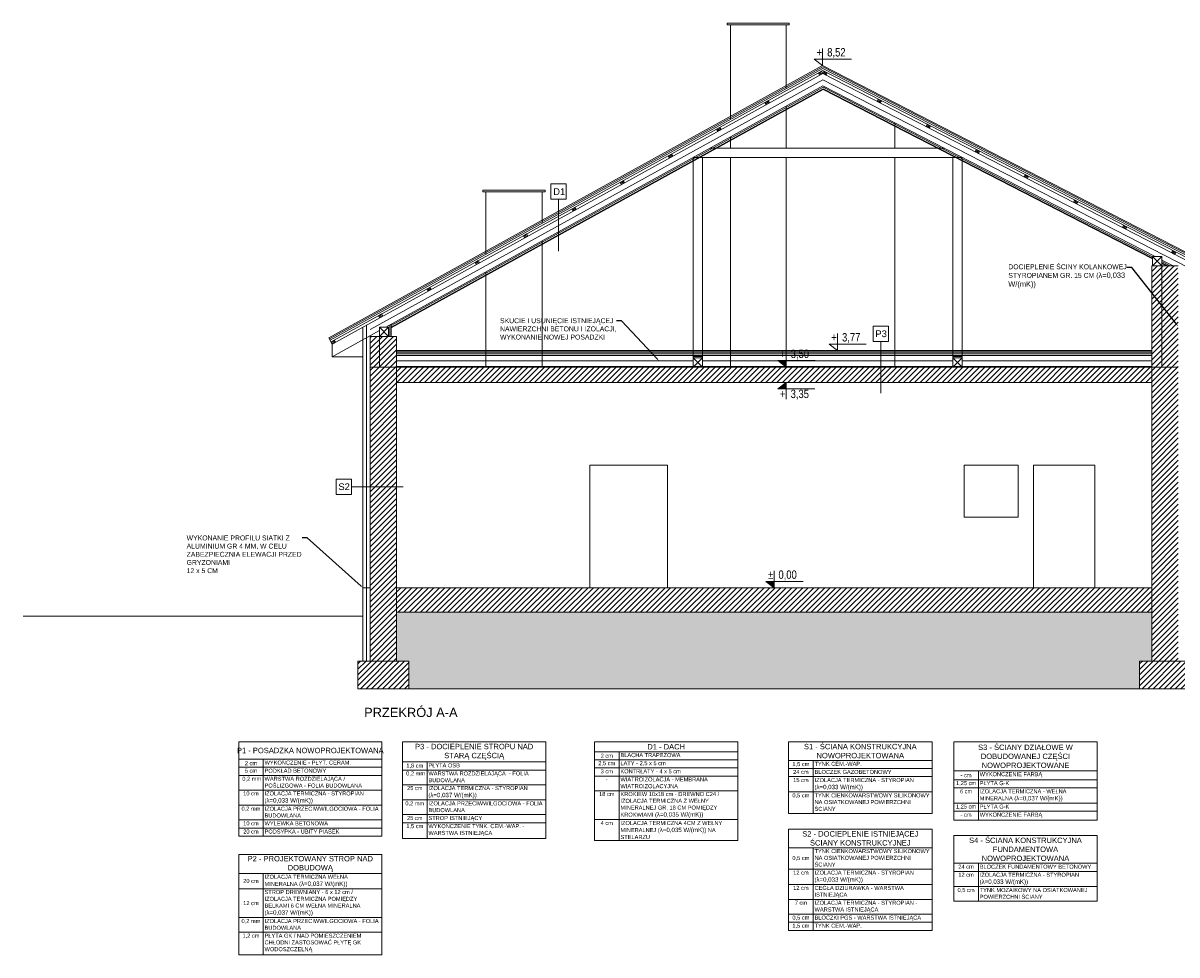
# Model space of a CAD drawing. Header units: millimetres. Extents: x 6506 to 39690, y 4581 to 25261.
# Tile 25 of 27: x 23319 to 25201, y 13854 to 15374. Entities that reach past the tile are written whole.
import ezdxf
from ezdxf import colors
from ezdxf.entities.mleader import LeaderData, LeaderLine
from ezdxf.enums import TextEntityAlignment as Align
from ezdxf.math import Vec2, Vec3

# ---------------------------------------------------------------- set-up
doc = ezdxf.new("R2010")
doc.units = ezdxf.units.MM
doc.linetypes.add('ACAD_ISO03W100', pattern=[30, 12, -18])
doc.layers.get('0').update_dxf_attribs({"color": 251, "lineweight": 5})
doc.layers.add('000_HATCH', color=251, linetype='Continuous', lineweight=5, transparency=0.5)
for name, color, linetype, lineweight in [('A_DZIAŁOWA_PROJEKTOWANE', 251, 'Continuous', 5), ('A_HATCH', 251, 'Continuous', 5), ('A_HYDROIZOLACJA', 251, 'ACAD_ISO03W100', 5), ('A_IZOLEACJA TERMI_PROJEKTOWANA', 251, 'Continuous', 5), ('A_KONST_ISTNIEJĄCE', 251, 'Continuous', 5), ('A_OPISY', 251, 'Continuous', 5), ('A_WIDOK', 251, 'Continuous', 5), ('A_WIDOK 2PLAN', 251, 'Continuous', 5), ('A_ŚCIANY NOWOPROJEKTOWANE', 251, 'Continuous', 5)]:
    doc.layers.add(name, color=color, linetype=linetype, lineweight=lineweight)
doc.layers.add('A_NIEWIDOCZNE  POMOCNICZE', color=251, linetype='ACAD_ISO03W100', lineweight=5, plot=False)
doc.styles.add('APLUS', font='arial.ttf', dxfattribs={"width": 0.6})
doc.styles.get("Standard").update_dxf_attribs({"font": 'arial.ttf'})
doc.linetypes.add('BATTING', pattern='A,0.0001,-0.1,[134,ltypeshp.shx,S=0.1,R=0,X=-0.1,Y=0],-0.2,[134,ltypeshp.shx,S=0.1,R=180,X=0.1,Y=0],-0.1', length=0.4001)

# ---------------------------------------------------------------- blocks, each defined once
blk = doc.blocks.new('*T40')
at = {"layer": 'A_OPISY', "color": 0, "linetype": 'ByBlock', "lineweight": -2, "ltscale": 2, "transparency": 16777216}
for p, q in [((0, 0), (233.7, 0)), ((0, 0), (0, -154)), ((233.7, 0), (233.7, -154)), ((0, -28.4), (233.7, -28.4)), ((40, -28.4), (40, -154)), ((0, -41.6), (233.7, -41.6)), ((0, -54.8), (233.7, -54.8)), ((0, -78.7), (233.7, -78.7)), ((0, -103.6), (233.7, -103.6)), ((0, -127.5), (233.7, -127.5)), ((0, -140.7), (233.7, -140.7)), ((0, -154), (233.7, -154))]:
    blk.add_line(p, q, dxfattribs=at)
at = {"layer": 'A_OPISY', "color": 0, "ltscale": 2, "transparency": 16777216}
for s, insert, char_height, width, attachment_point in [('P1 - POSADZKA NOWOPROJEKTOWANA', (116.8, -14.2), 8.809, 229.282, 5), ('2 cm', (20, -35), 6.61, 35.637, 5), ('WYKOŃCZENIE - PŁYT. CERAM. ', (42.2, -30.6), 6.606, 189.241, 1), ('5 cm', (20, -43.8), 6.61, 35.637, 2), ('\\A1;WARSTWA ROZDZIELAJĄCA / POŚLIZGOWA - FOLIA BUDOWLANA', (42.2, -57), 6.606, 189.241, 1), ('PODKŁAD BETONOWY ', (42.2, -43.8), 6.606, 189.241, 1), (' 0,2 mm', (20, -57), 6.61, 35.637, 2), ('10 cm', (20, -80.9), 6.61, 35.637, 2), ('IZOLACJA TERMICZNA - STYROPIAN ({\\H1.08333x;λ=0,033 W/(mK))}', (42.2, -80.9), 6.606, 189.241, 1), ('0,2 mm', (20, -105.8), 6.61, 35.637, 2), ('IZOLACJA PRZECIWWILGOCIOWA - FOLIA BUDOWLANA', (42.2, -105.8), 6.606, 189.241, 1), ('10 cm', (20, -129.7), 6.61, 35.637, 2), ('WYLEWKA BETONOWA', (42.2, -129.7), 6.606, 189.241, 1), ('20 cm', (20, -143), 6.61, 35.637, 2), ('PODSYPKA - UBITY PIASEK', (42.2, -143), 6.606, 189.241, 1)]:
    blk.add_mtext(s, dxfattribs=dict(at, insert=insert, char_height=char_height, width=width, attachment_point=attachment_point))
blk = doc.blocks.new('*T41')
at = {"layer": 'A_OPISY', "color": 0, "linetype": 'ByBlock', "lineweight": -2, "ltscale": 2, "transparency": 16777216}
for p, q in [((0, 0), (234, 0)), ((0, 0), (0, -161.1)), ((234, 0), (234, -161.1)), ((0, -16.1), (234, -16.1)), ((40.2, -16.1), (40.2, -161.1)), ((0, -29.4), (234, -29.4)), ((0, -42.6), (234, -42.6)), ((0, -55.8), (234, -55.8)), ((0, -79.7), (234, -79.7)), ((0, -126.9), (234, -126.9)), ((0, -161.1), (234, -161.1))]:
    blk.add_line(p, q, dxfattribs=at)
at = {"layer": 'A_OPISY', "color": 0, "ltscale": 2, "transparency": 16777216}
for s, insert, char_height, width, attachment_point in [('2 cm', (20.1, -22.8), 6.61, 35.825, 5), ('BLACHA TRAPEZOWA', (42.4, -18.4), 6.606, 189.381, 1), ('D1 - DACH ', (117, -8.1), 8.81, 229.611, 5), ('2,5 cm', (20.1, -31.6), 6.61, 35.825, 2), ('ŁATY - 2,5 x 5 cm', (42.4, -31.6), 6.606, 189.381, 1), ('3 cm', (20.1, -44.8), 6.61, 35.825, 2), ('\\A1;KONTRŁATY - 4 x 5 cm', (42.4, -44.8), 6.606, 189.381, 1), ('- ', (20.1, -58), 6.61, 35.825, 2), ('WIATROIZOLACJA - MEMBRANA WIATROIZOLACYJNA', (42.4, -58), 6.606, 189.381, 1), ('18 cm', (20.1, -81.9), 6.61, 35.825, 2), ('KROKIEW 10x18 cm - DREWNO C24 / IZOLACJA TERMICZNA Z WEŁNY MINERALNEJ GR. 18 CM POMIĘDZY KROKWIAMI ({\\H1.08333x;λ=0,035 W/(mK))}', (42.4, -81.9), 6.6065, 189.381, 1), ('4 cm', (20.1, -129.1), 6.61, 35.825, 2), ('IZOLACJA TERMICZNA 4CM Z WEŁNY MINERALNEJ ({\\H1.08333x;λ=0,035 W/(mK))} NA STELARZU', (42.4, -129.1), 6.606, 189.381, 1)]:
    blk.add_mtext(s, dxfattribs=dict(at, insert=insert, char_height=char_height, width=width, attachment_point=attachment_point))
blk = doc.blocks.new('*T42')
at = {"layer": 'A_OPISY', "color": 0, "linetype": 'ByBlock', "lineweight": -2, "ltscale": 2, "transparency": 16777216}
for p, q in [((0, 0), (233.7, 0)), ((0, 0), (0, -163.7)), ((233.7, 0), (233.7, -163.7)), ((0, -30.8), (233.7, -30.8)), ((40, -30.8), (40, -163.7)), ((0, -55.7), (233.7, -55.7)), ((0, -102.9), (233.7, -102.9)), ((0, -126.8), (233.7, -126.8)), ((0, -163.7), (233.7, -163.7))]:
    blk.add_line(p, q, dxfattribs=at)
at = {"layer": 'A_OPISY', "color": 0, "ltscale": 2, "transparency": 16777216}
for s, insert, char_height, width, attachment_point in [('P2 - PROJEKTOWANY STROP NAD DOBUDOWĄ', (116.8, -15.4), 8.809, 229.282, 5), ('IZOLACJA TERMICZNA WEŁNA MINERALNA ({\\H1.08333x;λ=0,037 W/(mK))}', (42.2, -33), 6.606, 189.241, 1), ('20 cm', (20, -43.2), 6.61, 35.637, 5), ('12 cm', (20, -79.3), 6.61, 35.637, 5), ('STROP DREWNIANY - 6 x 12 cm / IZOLACJA TERMICZNA POMIĘDZY BELKAMI 6 CM WEŁNA MINERALNA ({\\H1.08333x;λ=0,037 W/(mK))} ', (42.2, -57.9), 6.6065, 189.241, 1), ('0,2 mm', (20, -105.1), 6.61, 35.637, 2), ('IZOLACJA PRZECIWWILGOCIOWA - FOLIA BUDOWLANA', (42.2, -105.1), 6.606, 189.241, 1), ('1,2 cm', (20, -129), 6.61, 35.637, 2), ('PŁYTA GK / NAD POMIESZCZENIEM CHŁODNI ZASTOSOWAĆ PŁYTĘ GK WODOSZCZELNĄ ', (42.2, -129), 6.606, 189.241, 1)]:
    blk.add_mtext(s, dxfattribs=dict(at, insert=insert, char_height=char_height, width=width, attachment_point=attachment_point))
blk = doc.blocks.new('*T43')
at = {"layer": 'A_OPISY', "color": 0, "linetype": 'ByBlock', "lineweight": -2, "ltscale": 2, "transparency": 16777216}
for p, q in [((0, 0), (233.7, 0)), ((0, 0), (0, -157.8)), ((233.7, 0), (233.7, -157.8)), ((0, -32.9), (233.7, -32.9)), ((40, -32.9), (40, -157.8)), ((0, -46.1), (233.7, -46.1)), ((0, -70), (233.7, -70)), ((0, -94.9), (233.7, -94.9)), ((0, -118.8), (233.7, -118.8)), ((0, -132), (233.7, -132)), ((0, -157.8), (233.7, -157.8))]:
    blk.add_line(p, q, dxfattribs=at)
at = {"layer": 'A_OPISY', "color": 0, "ltscale": 2, "transparency": 16777216}
for s, insert, char_height, width, attachment_point in [('P3 - DOCIEPLENIE STROPU NAD STARĄ CZĘŚCIĄ', (116.8, -16.4), 8.809, 229.282, 5), ('1,8 cm', (20, -39.5), 6.61, 35.637, 5), ('PŁYTA OSB', (42.2, -35.1), 6.61, 189.241, 1), (' 0,2 mm', (20, -48.3), 6.61, 35.637, 2), ('\\A1;WARSTWA ROZDZIELAJĄCA  - FOLIA BUDOWLANA', (42.2, -48.3), 6.606, 189.241, 1), ('25 cm', (20, -72.2), 6.61, 35.637, 2), ('IZOLACJA TERMICZNA - STYROPIAN ({\\H1.08333x;λ=0,037 W/(mK))}', (42.2, -72.2), 6.606, 189.241, 1), ('0,2 mm', (20, -97.1), 6.61, 35.637, 2), ('IZOLACJA PRZECIWWILGOCIOWA - FOLIA BUDOWLANA', (42.2, -97.1), 6.606, 189.241, 1), ('25 cm', (20, -121), 6.61, 35.637, 2), ('STROP ISTNIEJĄCY ', (42.2, -121), 6.606, 189.241, 1), ('1,5 cm', (20, -134.2), 6.61, 35.637, 2), ('WYKOŃCZENIE TYNK. CEM.-WAP. - WARSTWA ISTNIEJĄCA', (42.2, -134.2), 6.606, 189.241, 1)]:
    blk.add_mtext(s, dxfattribs=dict(at, insert=insert, char_height=char_height, width=width, attachment_point=attachment_point))
blk = doc.blocks.new('*T44')
at = {"layer": 'A_OPISY', "color": 0, "linetype": 'ByBlock', "lineweight": -2, "ltscale": 2, "transparency": 16777216}
for p, q in [((0, 0), (234, 0)), ((0, 0), (0, -116.8)), ((234, 0), (234, -116.8)), ((0, -30.4), (234, -30.4)), ((40.2, -30.4), (40.2, -116.8)), ((0, -43.6), (234, -43.6)), ((0, -56.8), (234, -56.8)), ((0, -81.8), (234, -81.8)), ((0, -116.8), (234, -116.8))]:
    blk.add_line(p, q, dxfattribs=at)
at = {"layer": 'A_OPISY', "color": 0, "ltscale": 2, "transparency": 16777216}
for s, insert, char_height, width, attachment_point in [('S1 - ŚCIANA KONSTRUKCYJNA NOWOPROJEKTOWANA', (117, -15.2), 8.809, 229.611, 5), ('1,5 cm', (20.1, -37), 6.61, 35.825, 5), ('TYNK CEM.-WAP. ', (42.4, -32.6), 6.606, 189.381, 1), ('24 cm', (20.1, -45.8), 6.61, 35.825, 2), ('BLOCZEK GAZOBETONOWY', (42.4, -45.8), 6.606, 189.381, 1), ('15 cm', (20.1, -59.1), 6.61, 35.825, 2), ('\\A1;IZOLACJA TERMICZNA - STYROPIAN {\\A0;(\\H1.08333x;λ=0,033 W/(mK))}', (42.4, -59.1), 6.606, 189.381, 1), ('0,5 cm ', (20.1, -84), 6.61, 35.825, 2), ('TYNK CIENKOWARSTWOWY SILIKONOWY NA OSIATKOWANEJ POWIERZCHNI ŚCIANY', (42.4, -84), 6.606, 189.381, 1)]:
    blk.add_mtext(s, dxfattribs=dict(at, insert=insert, char_height=char_height, width=width, attachment_point=attachment_point))
blk = doc.blocks.new('*T45')
at = {"layer": 'A_OPISY', "color": 0, "linetype": 'ByBlock', "lineweight": -2, "ltscale": 2, "transparency": 16777216}
for p, q in [((0, 0), (234, 0)), ((0, 0), (0, -165.2)), ((234, 0), (234, -165.2)), ((0, -30.4), (234, -30.4)), ((40.2, -30.4), (40.2, -165.2)), ((0, -65.5), (234, -65.5)), ((0, -90.4), (234, -90.4)), ((0, -114.6), (234, -114.6)), ((0, -138.8), (234, -138.8)), ((0, -152), (234, -152)), ((0, -165.2), (234, -165.2))]:
    blk.add_line(p, q, dxfattribs=at)
at = {"layer": 'A_OPISY', "color": 0, "ltscale": 2, "transparency": 16777216}
for s, insert, char_height, width, attachment_point in [('S2 - DOCIEPLENIE ISTNIEJĄCEJ ŚCIANY KONSTRUKCYJNEJ', (117, -15.2), 8.809, 229.611, 5), ('TYNK CIENKOWARSTWOWY SILIKONOWY NA OSIATKOWANEJ POWIERZCHNI ŚCIANY', (42.4, -32.6), 6.606, 189.381, 1), ('0,5 cm', (20.1, -47.9), 6.61, 35.825, 5), ('12 cm', (20.1, -67.7), 6.61, 35.825, 2), ('\\A1;IZOLACJA TERMICZNA - STYROPIAN {\\A0;(\\H1.08333x;λ=0,033 W/(mK))}', (42.4, -67.7), 6.606, 189.381, 1), ('12 cm', (20.1, -92.6), 6.61, 35.825, 2), ('CEGŁA DZIURAWKA - WARSTWA ISTNIEJĄCA', (42.4, -92.6), 6.606, 189.381, 1), ('7 cm', (20.1, -116.8), 6.61, 35.825, 2), ('\\A1;IZOLACJA TERMICZNA - STYROPIAN - WARSTWA ISTNIEJĄCA', (42.4, -116.8), 6.606, 189.381, 1), ('0,5 cm ', (20.1, -141), 6.61, 35.825, 2), ('BLOCZKI PGS - WARSTWA ISTNIEJĄCA', (42.4, -141), 6.606, 189.381, 1), ('1,5 cm', (20.1, -154.2), 6.61, 35.825, 2), ('TYNK CEM.-WAP.', (42.4, -154.2), 6.606, 189.381, 1)]:
    blk.add_mtext(s, dxfattribs=dict(at, insert=insert, char_height=char_height, width=width, attachment_point=attachment_point))
blk = doc.blocks.new('*T46')
at = {"layer": 'A_OPISY', "color": 0, "linetype": 'ByBlock', "lineweight": -2, "ltscale": 2, "transparency": 16777216}
for p, q in [((0, 0), (234, 0)), ((0, 0), (0, -127.9)), ((234, 0), (234, -127.9)), ((0, -47.3), (234, -47.3)), ((40.2, -47.3), (40.2, -127.9)), ((0, -61.9), (234, -61.9)), ((0, -75.2), (234, -75.2)), ((0, -100.1), (234, -100.1)), ((0, -113.3), (234, -113.3)), ((0, -127.9), (234, -127.9))]:
    blk.add_line(p, q, dxfattribs=at)
at = {"layer": 'A_OPISY', "color": 0, "ltscale": 2, "transparency": 16777216}
for s, insert, char_height, width, attachment_point in [('S3 - ŚCIANY DZIAŁOWE W DOBUDOWANEJ CZĘŚCI NOWOPROJEKTOWANE', (117, -23.7), 8.809, 229.611, 5), ('- cm', (20.1, -54.6), 6.61, 35.825, 5), ('WYKOŃCZENIE FARBĄ', (42.4, -49.5), 6.606, 189.381, 1), ('1,25 cm', (20.1, -64.1), 6.61, 35.825, 2), ('PŁYTA G-K  ', (42.4, -64.1), 6.606, 189.381, 1), ('6 cm', (20.1, -77.4), 6.61, 35.825, 2), ('\\A1;IZOLACJA TERMICZNA - WEŁNA MINERALNA {\\A0;(\\H1.08333x;λ=0,037 W/(mK))\\H0.92308x; }', (42.4, -77.4), 6.606, 189.381, 1), ('1,25 cm ', (20.1, -102.3), 6.61, 35.825, 2), ('PŁYTA G-K ', (42.4, -102.3), 6.61, 189.381, 1), ('- cm', (20.1, -115.5), 6.61, 35.825, 2), ('WYKOŃCZENIE FARBĄ', (42.4, -115.5), 6.606, 189.381, 1)]:
    blk.add_mtext(s, dxfattribs=dict(at, insert=insert, char_height=char_height, width=width, attachment_point=attachment_point))
blk = doc.blocks.new('*U5')
blk.add_hatch(color=256).paths.add_polyline_path([(0, 0.153), (-0.198, 0.153), (0, 0)])
blk.add_line((0, 0.153), (0, 0.4))
blk.add_lwpolyline([(0, 0.153), (0, 0), (-0.198, 0.153), (0.685, 0.153)])
at = {"style": 'APLUS', "width": 0.8}
blk.add_attdef('%%P_0.00', text='', height=0.2, dxfattribs=at).set_placement((-0.146, 0.153), align=Align.BOTTOM_LEFT)
blk = doc.blocks.new('*U48')
blk.add_hatch(color=256).paths.add_polyline_path([(0, -0.153), (-0.198, -0.153), (0, 0)])
blk.add_line((0, -0.153), (0, -0.4))
blk.add_lwpolyline([(0, -0.153), (0, 0), (-0.198, -0.153), (0.685, -0.153)])
at = {"style": 'APLUS', "width": 0.8}
blk.add_attdef('%%P_0.00', text='', height=0.2, dxfattribs=at).set_placement((-0.146, -0.469), align=Align.BOTTOM_LEFT)
blk = doc.blocks.new('*U49')
blk.add_hatch(color=256).paths.add_polyline_path([(0, 0.153), (-0.198, 0.153), (0, 0)])
blk.add_line((0, 0.153), (0, 0.4))
blk.add_lwpolyline([(0, 0.153), (0, 0), (-0.198, 0.153), (0.685, 0.153)])
at = {"style": 'APLUS', "width": 0.8}
blk.add_attdef('%%P_0.00', text='', height=0.2, dxfattribs=at).set_placement((-0.146, 0.153), align=Align.BOTTOM_LEFT)
blk = doc.blocks.new('*U50')
blk.add_line((0, 0.153), (0, 0.4))
blk.add_lwpolyline([(0, 0.153), (0, 0), (-0.198, 0.153), (0.685, 0.153)])
at = {"style": 'APLUS', "width": 0.8}
blk.add_attdef('%%P_0.00', text='', height=0.2, dxfattribs=at).set_placement((-0.146, 0.153), align=Align.BOTTOM_LEFT)
blk = doc.blocks.new('*T54')
at = {"layer": 'A_OPISY', "color": 0, "linetype": 'ByBlock', "lineweight": -2, "ltscale": 2, "transparency": 16777216}
for p, q in [((0, 0), (234, 0)), ((0, 0), (0, -107.3)), ((234, 0), (234, -107.3)), ((0, -45.3), (234, -45.3)), ((40.2, -45.3), (40.2, -107.3)), ((0, -58.5), (234, -58.5)), ((0, -83.4), (234, -83.4)), ((0, -107.3), (234, -107.3))]:
    blk.add_line(p, q, dxfattribs=at)
at = {"layer": 'A_OPISY', "color": 0, "ltscale": 2, "transparency": 16777216}
for s, insert, char_height, width, attachment_point in [('S4 - ŚCIANA KONSTRUKCYJNA FUNDAMENTOWA NOWOPROJEKTOWANA', (117, -22.6), 8.809, 229.611, 5), ('24 cm', (20.1, -47.5), 6.61, 35.825, 2), ('BLOCZEK FUNDAMENTOWY BETONOWY', (42.4, -47.5), 6.606, 189.381, 1), ('12 cm', (20.1, -60.7), 6.61, 35.825, 2), ('\\A1;IZOLACJA TERMICZNA - STYROPIAN {\\A0;(\\H1.08333x;λ=0,033 W/(mK))}', (42.4, -60.7), 6.606, 189.381, 1), ('0,5 cm ', (20.1, -85.6), 6.61, 35.825, 2), ('TYNK MOZAIKOWY NA OSIATKOWANEJ POWIERZCHNI ŚCIANY', (42.4, -85.6), 6.606, 189.381, 1)]:
    blk.add_mtext(s, dxfattribs=dict(at, insert=insert, char_height=char_height, width=width, attachment_point=attachment_point))

msp = doc.modelspace()

# ---------------------------------------------------------------- hatches: boundary and pattern name
at = {"layer": '000_HATCH', "ltscale": 2}
h = msp.add_hatch(dxfattribs=at)
h.set_pattern_fill('AR-SAND', color=256, scale=0.3)
h.set_pattern_definition([(37.5, (4017.207, -2375.465), (-0.4800094, 14.682397), [0, -11.5824, 0, -12.954, 0, -12.3825]), (7.5, (4017.207, -2375.465), (13.485698, 21.504753), [0, -6.2484, 0, -10.4394, 0, -4.0005]), (327.5, (4007.834, -2375.465), (23.729771, 0.0431155), [0, -3.81, 0, -13.716, 0, -17.907]), (317.5, (4007.834, -2375.465), (22.906694, 6.68788), [0, -1.905, 0, -8.9916, 0, -10.287])])
h.paths.add_polyline_path([(25139.8, 14288.3), (25139.8, 14333.3), (25159.8, 14333.3), (25159.8, 14412.9), (23927.8, 14412.9), (23927.8, 14333.4), (23947.8, 14333.4), (23947.8, 14288.4)])
at = {"layer": 'A_HATCH'}
h = msp.add_hatch(dxfattribs=at)
h.set_pattern_fill('ANSI31', color=256, scale=2)
h.set_pattern_definition([(45, (4017.207, -2375.465), (-4.490128, 4.490128), [])])
h.paths.add_polyline_path([(25202.8, 14812.9), (25159.8, 14812.9), (25159.8, 14333.3), (25202.8, 14333.3)])
h.paths.add_polyline_path([(25222.8, 14333.3), (25139.8, 14333.3), (25139.8, 14288.3), (25222.8, 14288.3)])
h.paths.add_polyline_path([(25159.8, 14452.9), (23927.8, 14452.9), (23927.8, 14412.9), (25159.8, 14412.9)])
h.paths.add_polyline_path([(23947.8, 14333.4), (23864.8, 14333.4), (23864.8, 14288.4), (23947.8, 14288.4)])
h.paths.add_polyline_path([(23927.8, 14812.9), (23884.8, 14812.9), (23884.8, 14333.4), (23927.8, 14333.4)])
h.paths.add_polyline_path([(25159.8, 14812.9), (23927.8, 14812.9), (23927.8, 14787.9), (25159.8, 14787.9)])
h.paths.add_polyline_path([(23927.8, 14862.9), (23899.8, 14862.9), (23899.8, 14812.9), (23927.8, 14812.9)])
h.paths.add_polyline_path([(23899.8, 14862.9), (23884.8, 14862.9), (23884.8, 14812.9), (23899.8, 14812.9)])
h.paths.add_polyline_path([(25202.8, 14973.5), (25194.3, 14977.9), (25175.8, 14977.9), (25175.8, 14812.9), (25202.8, 14812.9)])
h.paths.add_polyline_path([(25175.8, 14977.9), (25159.8, 14977.9), (25159.8, 14812.9), (25175.8, 14812.9)])

# ---------------------------------------------------------------- linework, layer by layer
at = {"layer": '000_HATCH', "linetype": 'BATTING', "ltscale": 6}
msp.add_line((23927.8, 14834.4), (25159.8, 14834.4), dxfattribs=at)
at = {"layer": '000_HATCH', "linetype": 'BATTING', "ltscale": 22}
for p, q in [((23927.8, 14822.9), (24411.7, 14822.9)), ((24426.7, 14822.9), (24835.4, 14822.9)), ((24850.4, 14822.9), (25159.8, 14822.9))]:
    msp.add_line(p, q, dxfattribs=at)
at = {"layer": '000_HATCH', "linetype": 'BATTING', "ltscale": 5}
for p, q in [((24411.7, 14829.9), (24426.7, 14829.9)), ((24835.4, 14829.9), (24850.4, 14829.9))]:
    msp.add_line(p, q, dxfattribs=at)
at = {"layer": '000_HATCH', "ltscale": 2}
msp.add_line((23947.8, 14288.4), (25139.8, 14288.4), dxfattribs=at)
at = {"layer": '000_HATCH', "ltscale": 2, "const_width": 1.5}
msp.add_lwpolyline([(23884.8, 14452.9), (23872.8, 14452.9), (23872.8, 14460.4)], dxfattribs=at)
at = {"layer": 'A_HYDROIZOLACJA', "ltscale": 0.2, "const_width": 1}
for points in [[(23927.8, 14837.4), (25159.8, 14837.4)], [(23927.8, 14813.4), (25159.8, 14813.4)]]:
    msp.add_lwpolyline(points, dxfattribs=at)
at = {"layer": 'A_IZOLEACJA TERMI_PROJEKTOWANA', "ltscale": 18}
for p, q in [((23872.8, 14333.4), (23872.8, 14877.9)), ((23918.8, 14882.5), (23918.8, 14862.9))]:
    msp.add_line(p, q, dxfattribs=at)
at = {"layer": 'A_IZOLEACJA TERMI_PROJEKTOWANA', "linetype": 'BATTING', "ltscale": 14}
msp.add_line((23878.8, 14333.4), (23878.8, 14881.2), dxfattribs=at)
at = {"layer": 'A_IZOLEACJA TERMI_PROJEKTOWANA', "linetype": 'BATTING', "ltscale": 5}
msp.add_line((23916.8, 14881.4), (23916.8, 14862.9), dxfattribs=at)
at = {"layer": 'A_IZOLEACJA TERMI_PROJEKTOWANA', "ltscale": 2}
msp.add_line((23927.8, 14831.9), (25159.8, 14831.9), dxfattribs=at)
at = {"layer": 'A_IZOLEACJA TERMI_PROJEKTOWANA', "linetype": 'BATTING', "ltscale": 22}
msp.add_lwpolyline([(25617.8, 14770.4), (24623.2, 15281.4), (23884.8, 14874.2)], dxfattribs=at)
at = {"layer": 'A_IZOLEACJA TERMI_PROJEKTOWANA', "ltscale": 2}
for points in [[(25165.1, 14992.9), (24623.3, 15271.2), (23910.1, 14877.9)], [(25160.8, 14990.6), (24623.4, 15266.7), (23918.8, 14878.1)]]:
    msp.add_lwpolyline(points, dxfattribs=at)
at = {"layer": 'A_IZOLEACJA TERMI_PROJEKTOWANA', "linetype": 'BATTING', "ltscale": 5}
for points in [[(25160.8, 14992.8), (24623.4, 15269), (23918.8, 14880.4)], [(25189.9, 14977.9), (25175.8, 14985.1)]]:
    msp.add_lwpolyline(points, dxfattribs=at)
at = {"layer": 'A_IZOLEACJA TERMI_PROJEKTOWANA', "ltscale": 18}
msp.add_lwpolyline([(24627.6, 15269), (24625.5, 15267.9)], dxfattribs=at)
at = {"layer": 'A_KONST_ISTNIEJĄCE', "ltscale": 2}
for p, q in [((25159.8, 14812.9), (25159.8, 14977.9)), ((25159.8, 14977.9), (25175.8, 14977.9)), ((25175.8, 14812.9), (25175.8, 14977.9)), ((25175.8, 14977.9), (25202.8, 14977.9)), ((23884.8, 14812.9), (23884.8, 14862.9)), ((23899.8, 14862.9), (23884.8, 14862.9)), ((23899.8, 14812.9), (23899.8, 14862.9)), ((23927.8, 14862.9), (23899.8, 14862.9)), ((23927.8, 14812.9), (23927.8, 14862.9)), ((23927.8, 14812.9), (23884.8, 14812.9)), ((23884.8, 14333.4), (23884.8, 14812.9)), ((23927.8, 14333.4), (23927.8, 14812.9)), ((25159.8, 14812.9), (23927.8, 14812.9)), ((25159.8, 14333.3), (25159.8, 14812.9)), ((25159.8, 14812.9), (25202.8, 14812.9)), ((25159.8, 14787.9), (23927.8, 14787.9)), ((25159.8, 14452.9), (23927.8, 14452.9)), ((25159.8, 14412.9), (23927.8, 14412.9)), ((23864.8, 14333.4), (23947.8, 14333.4)), ((23864.8, 14333.4), (23864.8, 14288.4)), ((23947.8, 14333.4), (23947.8, 14288.4)), ((25139.8, 14333.3), (25222.8, 14333.3)), ((25139.8, 14333.3), (25139.8, 14288.3)), ((23864.8, 14288.4), (23947.8, 14288.4)), ((25139.8, 14288.3), (25222.8, 14288.3))]:
    msp.add_line(p, q, dxfattribs=at)
at = {"layer": 'A_NIEWIDOCZNE  POMOCNICZE', "ltscale": 2}
for p, q in [((24411.7, 14831.9), (24411.7, 14827.9)), ((24835.4, 14831.9), (24835.4, 14827.9))]:
    msp.add_line(p, q, dxfattribs=at)
at = {"layer": 'A_OPISY'}
for p, q in [((24192.1, 15086.3), (24192.1, 15001.9)), ((24717.6, 14854.5), (24717.6, 14770)), ((23938.7, 14617.6), (23854.3, 14617.6))]:
    msp.add_line(p, q, dxfattribs=at)
for points in [[(24179.6, 15086.3), (24204.6, 15086.3), (24204.6, 15111.3), (24179.6, 15111.3)], [(24705.1, 14854.5), (24730.1, 14854.5), (24730.1, 14879.5), (24705.1, 14879.5)], [(23829.3, 14605.1), (23854.3, 14605.1), (23854.3, 14630.1), (23829.3, 14630.1)]]:
    msp.add_lwpolyline(points, close=True, dxfattribs=at)
at = {"layer": 'A_WIDOK', "ltscale": 2}
for p, q in [((24615.8, 15292.2), (24623, 15291.6)), ((24621.1, 15295.1), (24617.8, 15288.7)), ((24630.2, 15292.4), (24623, 15291.6)), ((24624.9, 15295.2), (24628.4, 15288.9)), ((24534, 15247.1), (24530.7, 15240.7)), ((24718.7, 15247), (24711.5, 15246.1)), ((24713.3, 15249.7), (24716.8, 15243.4)), ((24528.7, 15244.2), (24535.9, 15243.6)), ((24793.4, 15208.6), (24796.9, 15202.3)), ((24449.9, 15200.7), (24457.1, 15200.1)), ((24455.2, 15203.6), (24451.9, 15197.2)), ((24798.7, 15205.8), (24791.6, 15205)), ((24821.3, 15169.5), (24438.9, 15169.5)), ((24371.1, 15157.2), (24378.3, 15156.6)), ((24376.4, 15160.1), (24373, 15153.7)), ((24850.4, 15154.5), (24411.7, 15154.5)), ((24411.7, 15154.5), (24411.7, 14812.9)), ((24426.7, 15154.5), (24426.7, 14812.9)), ((24835.4, 15154.5), (24835.4, 14812.9)), ((24850.4, 15154.5), (24850.4, 14812.9)), ((24878.8, 15164.7), (24871.6, 15163.9)), ((24873.4, 15167.4), (24877, 15161.1)), ((24292.3, 15113.8), (24299.5, 15113.2)), ((24297.6, 15116.7), (24294.2, 15110.3)), ((24958.8, 15123.6), (24951.7, 15122.8)), ((24953.5, 15126.3), (24957, 15120)), ((25038.9, 15082.4), (25031.7, 15081.6)), ((25033.5, 15085.2), (25037.1, 15078.9)), ((24213.5, 15070.3), (24220.7, 15069.7)), ((24218.8, 15073.2), (24215.4, 15066.8)), ((25118.9, 15041.3), (25111.8, 15040.5)), ((25113.6, 15044.1), (25117.1, 15037.8)), ((24134.7, 15026.9), (24141.9, 15026.3)), ((24139.9, 15029.8), (24136.6, 15023.4)), ((25199, 15000.2), (25191.8, 14999.4)), ((25193.7, 15002.9), (25197.2, 14996.6)), ((24055.9, 14983.4), (24063.1, 14982.8)), ((24061.1, 14986.3), (24057.8, 14979.9)), ((25160.8, 14992.9), (25175.8, 14977.9)), ((25175.8, 14992.9), (25160.8, 14977.9)), ((23977.1, 14939.9), (23984.3, 14939.3)), ((23982.3, 14942.8), (23979, 14936.4)), ((23898.3, 14896.5), (23905.4, 14895.9)), ((23903.5, 14899.4), (23900.2, 14893)), ((23899.8, 14877.9), (23914.8, 14862.9)), ((23914.8, 14877.9), (23899.8, 14862.9)), ((23817.3, 14860.4), (23822.8, 14850.3)), ((23820.9, 14853.8), (23828.1, 14853.2)), ((23826.2, 14856.7), (23822.8, 14850.3)), ((23822.8, 14850.3), (23822.8, 14829.7)), ((25159.8, 14839.9), (23927.8, 14839.9)), ((25159.8, 14837.9), (23927.8, 14837.9)), ((25159.8, 14836.9), (23927.8, 14836.9)), ((23872.8, 14829.7), (23822.8, 14829.7)), ((25159.8, 14813.9), (23927.8, 14813.9)), ((25159.8, 14812.9), (23927.8, 14812.9)), ((24411.7, 14827.9), (24426.7, 14812.9)), ((24426.7, 14827.9), (24411.7, 14812.9)), ((24835.4, 14827.9), (24850.4, 14812.9)), ((24850.4, 14827.9), (24835.4, 14812.9)), ((23872.8, 14406.9), (23318.6, 14406.9))]:
    msp.add_line(p, q, dxfattribs=at)
for points in [[(25688.1, 14757.3), (24622.8, 15304.6), (23817.3, 14860.4)], [(25687.2, 14755.5), (24622.9, 15302.4), (23818.2, 14858.6)], [(25686, 14753.3), (24622.9, 15299.5), (23819.4, 14856.4)], [(25682.8, 14751.6), (24623, 15296.1), (23820.9, 14853.8)], [(25681, 14748), (24623, 15291.6), (23822.8, 14850.3)], [(25160.8, 14989.4), (24623.4, 15265.6), (23918.8, 14877)], [(25194.3, 14977.9), (25175.8, 14987.3)], [(25185.6, 14977.9), (25175.8, 14982.9)], [(25183.4, 14977.9), (25175.8, 14981.7)], [(23899.8, 14872.2), (23822.8, 14829.7)]]:
    msp.add_lwpolyline(points, dxfattribs=at)
for points in [[(24242.8, 14652.9), (24369.8, 14652.9), (24369.8, 14452.9), (24242.8, 14452.9)], [(24853.8, 14652.9), (24941.8, 14652.9), (24941.8, 14567.9), (24853.8, 14567.9)], [(24966.8, 14652.9), (25066.8, 14652.9), (25066.8, 14452.9), (24966.8, 14452.9)]]:
    msp.add_lwpolyline(points, close=True, dxfattribs=at)
at = {"layer": 'A_WIDOK 2PLAN', "ltscale": 2}
for p, q in [((24472.3, 15370.7), (24472.3, 15217.6)), ((24563.3, 15370.7), (24472.3, 15370.7)), ((24563.3, 15370.7), (24563.3, 15267.8)), ((24563.3, 15238.1), (24563.3, 15169.5)), ((24740.3, 15169.5), (24740.3, 15211.1)), ((24472.3, 15187.9), (24472.3, 15169.5)), ((24472.3, 15154.5), (24472.3, 14812.9)), ((24563.3, 15154.5), (24563.3, 14812.9)), ((24740.3, 14812.9), (24740.3, 15154.5)), ((24073.3, 15098.3), (24073.3, 14997.6)), ((24165.3, 15098.3), (24073.3, 15098.3)), ((24164.3, 15098.3), (24073.3, 15098.3)), ((24165.3, 15098.3), (24165.3, 15048.3)), ((24165.3, 15018.6), (24165.3, 14812.9)), ((24073.3, 14967.9), (24073.3, 14812.9))]:
    msp.add_line(p, q, dxfattribs=at)
for points in [[(24467.3, 15373.7), (24568.3, 15373.7), (24568.3, 15370.7), (24467.3, 15370.7)], [(24068.3, 15101.3), (24170.3, 15101.3), (24170.3, 15098.3), (24068.3, 15098.3)]]:
    msp.add_lwpolyline(points, close=True, dxfattribs=at)
at = {"layer": 'A_ŚCIANY NOWOPROJEKTOWANE', "ltscale": 2}
for points in [[(24615.8, 15292.2), (24617.8, 15288.7), (24623, 15291.6), (24621.1, 15295.1)], [(24630.2, 15292.4), (24628.4, 15288.9), (24623, 15291.6), (24624.9, 15295.2)], [(24528.7, 15244.2), (24530.7, 15240.7), (24535.9, 15243.6), (24534, 15247.1)], [(24718.7, 15247), (24716.8, 15243.4), (24711.5, 15246.1), (24713.3, 15249.7)], [(24798.7, 15205.8), (24796.9, 15202.3), (24791.6, 15205), (24793.4, 15208.6)], [(24449.9, 15200.7), (24451.9, 15197.2), (24457.1, 15200.1), (24455.2, 15203.6)], [(24371.1, 15157.2), (24373, 15153.7), (24378.3, 15156.6), (24376.4, 15160.1)], [(24878.8, 15164.7), (24877, 15161.1), (24871.6, 15163.9), (24873.4, 15167.4)], [(24292.3, 15113.8), (24294.2, 15110.3), (24299.5, 15113.2), (24297.6, 15116.7)], [(24958.8, 15123.6), (24957, 15120), (24951.7, 15122.8), (24953.5, 15126.3)], [(25038.9, 15082.4), (25037.1, 15078.9), (25031.7, 15081.6), (25033.5, 15085.2)], [(24213.5, 15070.3), (24215.4, 15066.8), (24220.7, 15069.7), (24218.8, 15073.2)], [(25118.9, 15041.3), (25117.1, 15037.8), (25111.8, 15040.5), (25113.6, 15044.1)], [(24134.7, 15026.9), (24136.6, 15023.4), (24141.9, 15026.3), (24139.9, 15029.8)], [(25199, 15000.2), (25197.2, 14996.6), (25191.8, 14999.4), (25193.7, 15002.9)], [(24055.9, 14983.4), (24057.8, 14979.9), (24063.1, 14982.8), (24061.1, 14986.3)], [(25160.8, 14977.9), (25175.8, 14977.9), (25175.8, 14992.9), (25160.8, 14992.9)], [(23977.1, 14939.9), (23979, 14936.4), (23984.3, 14939.3), (23982.3, 14942.8)], [(23898.3, 14896.5), (23900.2, 14893), (23905.4, 14895.9), (23903.5, 14899.4)], [(23899.8, 14862.9), (23914.8, 14862.9), (23914.8, 14877.9), (23899.8, 14877.9)], [(23820.9, 14853.8), (23822.8, 14850.3), (23828.1, 14853.2), (23826.2, 14856.7)], [(24411.7, 14812.9), (24426.7, 14812.9), (24426.7, 14827.9), (24411.7, 14827.9)], [(24835.4, 14812.9), (24850.4, 14812.9), (24850.4, 14827.9), (24835.4, 14827.9)]]:
    msp.add_lwpolyline(points, close=True, dxfattribs=at)

# ---------------------------------------------------------------- block references
for name, p in [('*T40', (23670.3, 14201.8)), ('*T43', (23937.6, 14201.8)), ('*T41', (24250.6, 14201.8)), ('*T44', (24567.2, 14201.8)), ('*T46', (24836.6, 14201.8)), ('*T45', (24567.2, 14059.5)), ('*T54', (24836.6, 14049)), ('*T42', (23670.3, 14018))]:
    msp.add_blockref(name, p)
at = {"layer": 'A_OPISY', "transparency": 33554687, "xscale": 68.67492864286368, "yscale": 68.67492864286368, "zscale": 68.67492864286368, "rotation": 1.435389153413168e-05}
for name, p, values in [('*U50', (24622.8, 15304.6), {'%%P_0.00': '+  8,52'}), ('*U50', (24647, 14839.9), {'%%P_0.00': '+  3,77'}), ('*U49', (24563.3, 14812.9), {'%%P_0.00': '+  3,50'}), ('*U5', (24543.8, 14452.9), {'%%P_0.00': '%%p  0,00'})]:
    msp.add_blockref(name, p, dxfattribs=at).add_auto_attribs(values)
at = {"layer": 'A_OPISY', "transparency": 33554687}
ref = msp.add_blockref('*U48', (24563.1, 14787.9), dxfattribs=dict(at, xscale=68.67492864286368, yscale=68.67492864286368, zscale=68.67492864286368, rotation=1.435389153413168e-05))
ref.add_attrib('%%P_0.00', '+  3,35', dxfattribs={"layer": '0', "height": 13.73, "rotation": 0, "style": 'APLUS', "width": 0.8}).set_placement((24553.1, 14758.1), align=Align.BOTTOM_LEFT)

# ---------------------------------------------------------------- texts
at = {"layer": 'A_OPISY'}
for s, p in [('D1', (24183.3, 15093.4)), ('P3', (24708.8, 14861.6)), ('S2', (23832.9, 14612.2))]:
    msp.add_text(s, height=11, dxfattribs=at).set_placement(p)
at = {"layer": 'A_OPISY', "insert": (23874.9, 14257.2), "char_height": 15, "attachment_point": 1}
msp.add_mtext_dynamic_manual_height_columns('PRZEKRÓJ A-A', width=254.354, gutter_width=0, heights=[12.8], dxfattribs=at)

# ---------------------------------------------------------------- leaders
at = {"layer": 'A_DZIAŁOWA_PROJEKTOWANE', "ltscale": 2}
ml = msp.add_multileader_mtext('Standard', dxfattribs=at)
ml.set_content('DOCIEPLENIE ŚCINY KOLANKOWEJ STYROPIANEM GR. 15 CM {\\C0;(\\H1.08333x;λ=0,033 W/(mK))}', color=256)
ml.set_leader_properties()
ml.build(insert=Vec2(0, 0))
ctx = ml.context
ctx.base_point, ctx.char_height, ctx.plane_origin = Vec3(24923.6, 14975), 8, Vec3(25315.7, 14998.4)
notes = []
notes.append((ctx, [(0, (1, 1, 0), (25127, 14975), (-1, 0), 8, [(0, [(25202.8, 14878.9)], 0, [])])]))
ctx.mtext.insert, ctx.mtext.width, ctx.mtext.flow_direction = Vec3(24925.6, 14980.3), 197.625, 5
ml = msp.add_multileader_mtext('Standard', dxfattribs=at)
ml.set_content('SKUCIE I USUNIĘCIE ISTNIEJĄCEJ NAWIERZCHNI BETONU I IZOLACJI, WYKONANIE NOWEJ POSADZKI', color=256)
ml.set_leader_properties()
ml.build(insert=Vec2(0, 0))
ctx = ml.context
ctx.base_point, ctx.char_height, ctx.plane_origin = Vec3(24094.6, 14888.4), 8, Vec3(24468.9, 14998.2)
notes.append((ctx, [(0, (1, 1, 0), (24294.8, 14888.4), (-1, 0), 8, [(0, [(24356.2, 14822.5)], 0, [])])]))
ctx.mtext.insert, ctx.mtext.width, ctx.mtext.flow_direction = Vec3(24096.6, 14892.4), 197.625, 5
ml = msp.add_multileader_mtext('Standard', dxfattribs=at)
ml.set_content('WYKONANIE PROFILU SIATKI Z ALUMINIUM GR 4 MM, W CELU ZABEZPIECZNIA ELEWACJI PRZED GRYZONIAMI\\P12 x 5 CM', color=256)
ml.set_leader_properties()
ml.build(insert=Vec2(0, 0))
ctx = ml.context
ctx.base_point, ctx.char_height, ctx.plane_origin = Vec3(23583.4, 14534.2), 8, Vec3(23970.8, 14601.2)
notes.append((ctx, [(0, (1, 1, 0), (23782.1, 14534.2), (-1, 0), 8, [(0, [(23872.8, 14452.9)], 0, [])])]))
ctx.mtext.insert, ctx.mtext.width, ctx.mtext.flow_direction = Vec3(23585.4, 14538.2), 197.625, 5
for ctx, leaders in notes:
    for number, flags, end, landing, length, lines in leaders:
        leader = LeaderData()
        leader.index, (leader.has_last_leader_line, leader.has_dogleg_vector, leader.attachment_direction) = number, flags
        leader.last_leader_point, leader.dogleg_vector, leader.dogleg_length = Vec3(end), Vec3(landing), length
        for number, points, colour, breaks in lines:
            line = LeaderLine()
            line.index, line.vertices, line.color, line.breaks = number, Vec3.list(points), colors.encode_raw_color(colour), breaks
            leader.lines.append(line)
        ctx.leaders.append(leader)

doc.saveas('drawing.dxf')
